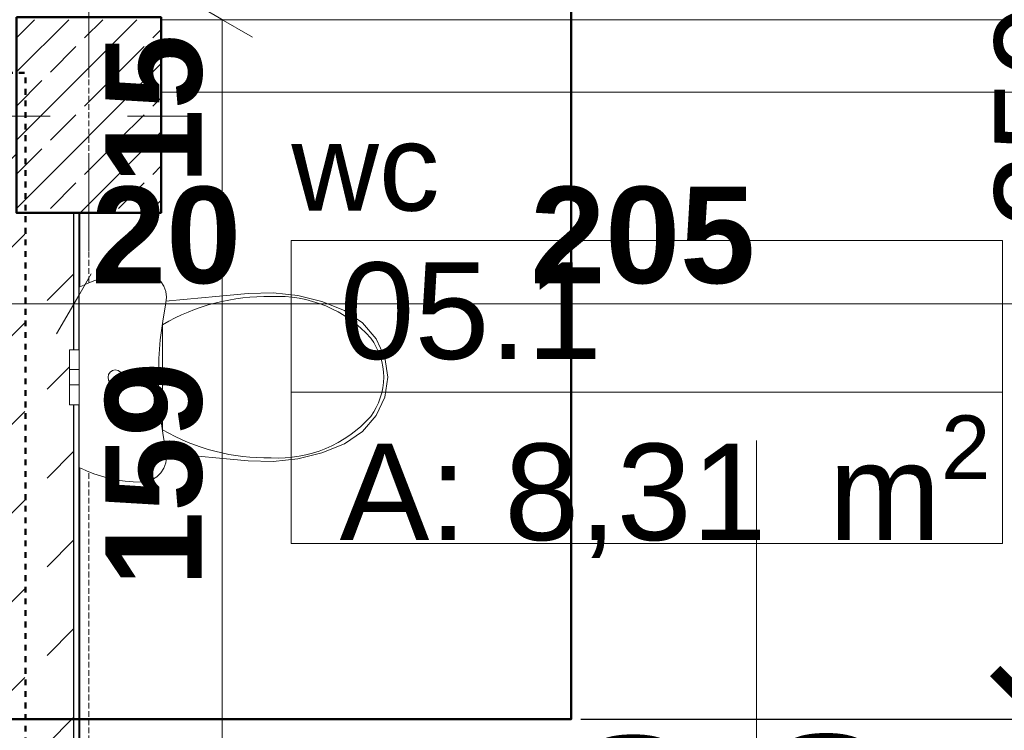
# Model space of a CAD drawing. Extents: x -7314 to 11761, y 144 to 9383.
# Tile 123 of 193: x 2415 to 2619, y 8610 to 8757. Entities that reach past the tile are written whole.
import ezdxf
from ezdxf.xclip import XClip

# ---------------------------------------------------------------- set-up
doc = ezdxf.new("R2010")
doc.units = 0
doc.header["$MEASUREMENT"] = 0
doc.header["$XCLIPFRAME"] = 0
for name, pattern in [('Krawędzie ukryte', [68, 48, -20]), ('Przerywana', [96, 48, -48]), ('Wipeout_Contour', [20000, 0, -20000])]:
    doc.linetypes.add(name, pattern=pattern)
for name, color, linetype in [('FORMA - Arch 01 - 220-A Ściany', 7, 'Continuous'), ('FORMA - Arch 01 - 410-K Osie', 7, 'Continuous'), ('FORMA - Arch 01 - 440-K Słupy', 7, 'Continuous'), ('FORMA - Arch 01 - 540-I Ogrzewanie', 7, 'Continuous'), ('FORMA - Arch 02 - Strefy', 7, 'Continuous'), ('FORMA - Arch 02 - Ściany zewnętrzne', 7, 'Continuous'), ('FORMA - Arch 04 - Wymiary ogólne', 7, 'Continuous')]:
    doc.layers.add(name, color=color, linetype=linetype)
doc.styles.add('STYL_AUTOMATYCZNY_2', font='arial.ttf')
doc.styles.add('STYL_AUTOMATYCZNY_9', font='arial.ttf')
doc.dimstyles.get("Standard").update_dxf_attribs({"dimtxt": 0.18, "dimasz": 0.18, "dimexe": 0.18, "dimexo": 0.0625, "dimgap": 0.09, "dimtad": 0, "dimtih": 1, "dimtoh": 1, "dimdec": 4, "dimzin": 0, "dimdsep": 46, "dimtxsty": 'Standard', "dimcen": 0.09, "dimadec": 0, "dimazin": 0, "dimtfac": 1, "dimtdec": 4, "dimtofl": 0, "dimtmove": 0, "dimatfit": 3, "dimfxl": 1, "dimtolj": 1, "dimtzin": 0, "dimarcsym": 0})
pattern_1 = [(0, (4185.3, -5972.398), (0, 7.5), [0, -7.5])]

# ---------------------------------------------------------------- blocks, each defined once
blk = doc.blocks.new('*X82')
at = {"layer": 'FORMA - Arch 01 - 220-A Ściany', "color": 7, "linetype": 'Continuous', "lineweight": 5, "ltscale": 0.025}
for p, q in [((2414.71, 8714.27), (2422.6, 8716.9)), ((2424.71, 8710.94), (2414.71, 8714.27)), ((2414.71, 8707.6), (2424.71, 8710.94)), ((2424.71, 8704.27), (2414.71, 8707.6)), ((2414.71, 8700.94), (2424.71, 8704.27)), ((2424.71, 8697.6), (2414.71, 8700.94)), ((2414.71, 8694.27), (2424.71, 8697.6)), ((2424.71, 8690.94), (2414.71, 8694.27)), ((2414.71, 8687.6), (2424.71, 8690.94)), ((2424.71, 8684.27), (2414.71, 8687.6)), ((2414.71, 8680.94), (2424.71, 8684.27)), ((2424.71, 8677.6), (2414.71, 8680.94)), ((2414.71, 8674.27), (2424.71, 8677.6)), ((2424.71, 8670.94), (2414.71, 8674.27)), ((2414.71, 8667.6), (2424.71, 8670.94)), ((2424.71, 8664.27), (2414.71, 8667.6)), ((2414.71, 8660.94), (2424.71, 8664.27)), ((2424.71, 8657.6), (2414.71, 8660.94)), ((2414.71, 8654.27), (2424.71, 8657.6)), ((2424.71, 8650.94), (2414.71, 8654.27)), ((2414.71, 8647.6), (2424.71, 8650.94)), ((2424.71, 8644.27), (2414.71, 8647.6)), ((2414.71, 8640.94), (2424.71, 8644.27)), ((2424.71, 8637.6), (2414.71, 8640.94)), ((2414.71, 8634.27), (2424.71, 8637.6)), ((2424.71, 8630.94), (2414.71, 8634.27)), ((2414.71, 8627.6), (2424.71, 8630.94)), ((2424.71, 8624.27), (2414.71, 8627.6)), ((2414.71, 8620.94), (2424.71, 8624.27)), ((2424.71, 8617.6), (2414.71, 8620.94)), ((2414.71, 8614.27), (2424.71, 8617.6)), ((2424.71, 8610.94), (2414.71, 8614.27)), ((2414.71, 8607.6), (2424.71, 8610.94)), ((2424.71, 8604.27), (2414.71, 8607.6)), ((2414.71, 8600.94), (2424.71, 8604.27)), ((2424.71, 8597.6), (2414.71, 8600.94)), ((2418.84, 8595.65), (2424.71, 8597.6))]:
    blk.add_line(p, q, dxfattribs=at)
blk = doc.blocks.new('Rysunek_1_1', base_point=(4185.3, -5972.4))
at = {"color": 254, "linetype": 'Wipeout_Contour', "lineweight": 0, "ltscale": 44778.306234}
blk.add_wipeout([(2479.44, 8756.9), (2427.21, 8756.9), (2427.21, 8347.9), (2630.47, 8347.9), (2630.47, 8756.9)], dxfattribs=at).dxf.layer = 'FORMA - Arch 02 - Strefy'
at = {"layer": 'FORMA - Arch 01 - 220-A Ściany', "color": 7, "linetype": 'Continuous', "lineweight": 15, "ltscale": 0.025}
blk.add_line((2567.47, 8669.68), (2567.47, 8578.05), dxfattribs=at)
at = {"layer": 'FORMA - Arch 02 - Strefy', "color": 7, "linetype": 'Continuous', "lineweight": 13, "ltscale": 0.025}
for p, q in [((2471.03, 8711.15), (2618.49, 8711.15)), ((2618.49, 8711.15), (2618.49, 8679.72)), ((2618.49, 8679.72), (2618.49, 8648.3)), ((2618.49, 8648.3), (2471.03, 8648.3))]:
    blk.add_line(p, q, dxfattribs=at)
at = {"layer": 'FORMA - Arch 01 - 220-A Ściany', "color": 7, "linetype": 'Continuous', "lineweight": 13, "char_height": 20, "attachment_point": 7, "rotation": 90, "style": 'STYL_AUTOMATYCZNY_2'}
for s, insert in [('\\A1;{\\pql;\\pt0;\\fArial|b0|i0|c238|p0;\\W1.000000;90\\fArial|b0|i0|c238|p0;\\W1.000000;\\A1{\\H.66x;\\S^  ;}\\fArial|b0|i0|c238|p0;\\W1.000000;\\fArial|b0|i0|c238|p0;\\W1.000000;}', (2557.8, 8578.79)), ('\\A1;{\\pql;\\pt0;\\fArial|b0|i0|c238|p0;\\W1.000000;200\\fArial|b0|i0|c238|p0;\\W1.000000;\\A1{\\H.66x;\\S^  ;}\\fArial|b0|i0|c238|p0;\\W1.000000;\\fArial|b0|i0|c238|p0;\\W1.000000;}', (2597.8, 8563.53))]:
    blk.add_mtext(s, dxfattribs=dict(at, insert=insert))
at = {"layer": 'FORMA - Arch 02 - Strefy', "color": 7, "linetype": 'Continuous', "lineweight": 13, "insert": (2481.03, 8674.87), "char_height": 20, "attachment_point": 1, "style": 'STYL_AUTOMATYCZNY_2'}
blk.add_mtext('\\A1;{\\pql;\\pt0,460;\\fArial|b0|i0|c238|p0;\\W1.000000;A: 8,31\\fArial|b0|i0|c238|p0;\\W1.000000;\\A1{\\H.66x;\\S^  ;}\\fArial|b0|i0|c238|p0;\\W1.000000; m\\fArial|b0|i0|c238|p0;\\W1.000000;\\A1{\\H.66x;\\S2^  ;}}', dxfattribs=at)
at = {"layer": 'FORMA - Arch 04 - Wymiary ogólne', "color": 154, "linetype": 'Continuous', "lineweight": 13, "insert": (2520.58, 8702), "char_height": 20, "width": 45.7634, "attachment_point": 7, "style": 'STYL_AUTOMATYCZNY_9'}
blk.add_mtext('\\A1;{\\pql;\\fArial|b1|i0|c238|p0;\\W1.000000;205}', dxfattribs=at)
at = {"color": 254, "linetype": 'Wipeout_Contour', "lineweight": 0, "ltscale": 35964.701854}
blk.add_wipeout([(2425.96, 8598.15), (2427.21, 8598.15), (2427.21, 8716.9), (2425.96, 8716.9)], dxfattribs=at).dxf.layer = 'FORMA - Arch 01 - 220-A Ściany'
at = {"color": 254, "linetype": 'Wipeout_Contour', "lineweight": 0, "ltscale": 36441.206816}
blk.add_wipeout([(2630.47, 8756.9), (2444.04, 8756.9), (2444.04, 8741.9), (2630.47, 8741.9)], dxfattribs=at).dxf.layer = 'FORMA - Arch 02 - Ściany zewnętrzne'
at = {"layer": 'FORMA - Arch 01 - 220-A Ściany', "linetype": 'Continuous', "lineweight": 5}
h = blk.add_hatch(dxfattribs=at)
h.set_pattern_fill('Gips_0001', style=0, pattern_type=2)
h.set_pattern_definition(pattern_1)
h.paths.add_polyline_path([(2425.96, 8598.15), (2427.21, 8598.15), (2427.21, 8716.9), (2425.96, 8716.9)])
at = {"layer": 'FORMA - Arch 01 - 220-A Ściany', "color": 7, "linetype": 'Continuous', "lineweight": 15, "ltscale": 0.025, "flags": 128}
blk.add_lwpolyline([(2427.21, 8598.15), (2427.21, 8716.9)], dxfattribs=at)
at = {"layer": 'FORMA - Arch 02 - Ściany zewnętrzne', "color": 7, "linetype": 'Continuous', "lineweight": 13, "ltscale": 0.025, "flags": 128}
for points in [[(2630.47, 8756.9), (2444.04, 8756.9)], [(2444.04, 8741.9), (2630.47, 8741.9)]]:
    blk.add_lwpolyline(points, dxfattribs=at)
at = {"layer": 'FORMA - Arch 04 - Wymiary ogólne', "color": 154, "linetype": 'Continuous', "lineweight": 13, "ltscale": 0.025}
blk.add_line((2450.47, 8760.51), (2462.97, 8753.29), dxfattribs=at)
at = {"color": 254, "linetype": 'Wipeout_Contour', "lineweight": 0, "ltscale": 35960.946564}
blk.add_wipeout([(2424.71, 8596.9), (2425.96, 8596.9), (2425.96, 8716.9), (2424.71, 8716.9)], dxfattribs=at).dxf.layer = 'FORMA - Arch 01 - 220-A Ściany'
at = {"layer": 'FORMA - Arch 01 - 220-A Ściany', "linetype": 'Continuous', "lineweight": 5}
h = blk.add_hatch(dxfattribs=at)
h.set_pattern_fill('Gips_0001', style=0, pattern_type=2)
h.set_pattern_definition(pattern_1)
h.paths.add_polyline_path([(2424.71, 8596.9), (2425.96, 8596.9), (2425.96, 8716.9), (2424.71, 8716.9)])
at = {"layer": 'FORMA - Arch 01 - 220-A Ściany', "color": 7, "linetype": 'Continuous', "lineweight": 13, "ltscale": 0.025}
blk.add_line((2425.96, 8596.9), (2425.96, 8716.9), dxfattribs=at)
at = {"color": 254, "linetype": 'Wipeout_Contour', "lineweight": 0, "ltscale": 35952.481231}
blk.add_wipeout([(2414.71, 8595.65), (2424.71, 8595.65), (2424.71, 8716.9), (2414.71, 8716.9)], dxfattribs=at).dxf.layer = 'FORMA - Arch 01 - 220-A Ściany'
at = {"color": 254, "linetype": 'Wipeout_Contour', "lineweight": 0, "ltscale": 35086.220211}
blk.add_wipeout([(2425.94, 8140.9), (2426.94, 8140.9), (2426.94, 8716.9), (2425.94, 8716.9)], dxfattribs=at).dxf.layer = 'FORMA - Arch 01 - 220-A Ściany'
at = {"layer": 'FORMA - Arch 01 - 220-A Ściany', "linetype": 'Continuous', "lineweight": 5}
h = blk.add_hatch(dxfattribs=at)
h.set_pattern_fill('Tynk_0001', style=0, pattern_type=2)
h.set_pattern_definition([(0, (4185.3, -5972.398), (0, 17.320508), [0, -10]), (0, (4190.3, -5963.738), (0, 17.320508), [0, -10])])
h.paths.add_polyline_path([(2425.94, 8140.9), (2426.94, 8140.9), (2426.94, 8716.9), (2425.94, 8716.9)])
at = {"layer": 'FORMA - Arch 01 - 220-A Ściany', "color": 7, "linetype": 'Continuous', "lineweight": 13, "ltscale": 0.025}
for p, q in [((2414.71, 8716.9), (2414.71, 8595.65)), ((2424.71, 8595.65), (2424.71, 8716.9))]:
    blk.add_line(p, q, dxfattribs=at)
at = {"color": 7, "linetype": 'Continuous', "lineweight": 13, "ltscale": 0.025}
blk.add_blockref('*X82', (0, 0), dxfattribs=at)
at = {"color": 254, "linetype": 'Wipeout_Contour', "lineweight": 0, "ltscale": 53240.548539}
blk.add_wipeout([(2405.94, 8160.9), (2425.94, 8160.9), (2425.94, 8716.9), (2414.04, 8716.9), (2414.04, 8735.9), (2405.94, 8735.9)], dxfattribs=at).dxf.layer = 'FORMA - Arch 01 - 220-A Ściany'
at = {"layer": 'FORMA - Arch 01 - 220-A Ściany', "linetype": 'Continuous', "lineweight": 5}
h = blk.add_hatch(dxfattribs=at)
h.set_pattern_fill('Beton_0001', style=0, pattern_type=2)
h.set_pattern_definition([(45, (4185.3, -5972.398), (-18.384776, 18.384776), [19.5, -6.5]), (45, (4185.3, -5954.013), (-18.384776, 18.384776), [19.5, -6.5])])
h.paths.add_polyline_path([(2405.94, 8160.9), (2425.94, 8160.9), (2425.94, 8716.9), (2414.04, 8716.9), (2414.04, 8735.9), (2405.94, 8735.9)])
at = {"layer": 'FORMA - Arch 01 - 220-A Ściany', "color": 7, "linetype": 'Continuous', "lineweight": 25, "ltscale": 0.025}
blk.add_line((2425.94, 8160.9), (2425.94, 8716.9), dxfattribs=at)
at = {"layer": 'FORMA - Arch 01 - 220-A Ściany', "color": 7, "linetype": 'Continuous', "lineweight": 13, "ltscale": 0.025, "flags": 128}
blk.add_lwpolyline([(2426.94, 8140.9), (2426.94, 8716.9)], dxfattribs=at)
at = {"layer": 'FORMA - Arch 04 - Wymiary ogólne', "color": 154, "linetype": 'Continuous', "lineweight": 13, "ltscale": 0.025}
blk.add_line((2425.94, 8698), (2405.94, 8698), dxfattribs=at)
at = {"color": 254, "linetype": 'Wipeout_Contour', "lineweight": 0, "ltscale": 36273.149192}
blk.add_wipeout([(2414.04, 8756.9), (2414.04, 8716.9), (2444.04, 8716.9), (2444.04, 8756.9)], dxfattribs=at).dxf.layer = 'FORMA - Arch 01 - 440-K Słupy'
at = {"color": 254, "linetype": 'Wipeout_Contour', "lineweight": 0, "ltscale": 36080.128076}
blk.add_wipeout([(2427.04, 8688.49), (2425.04, 8688.49), (2425.04, 8686.82), (2427.04, 8686.82)], dxfattribs=at).dxf.layer = 'FORMA - Arch 01 - 540-I Ogrzewanie'
at = {"color": 254, "linetype": 'Wipeout_Contour', "lineweight": 0, "ltscale": 36066.645844}
blk.add_wipeout([(2427.04, 8684.39), (2425.04, 8684.39), (2425.04, 8683.92), (2427.04, 8683.92)], dxfattribs=at).dxf.layer = 'FORMA - Arch 01 - 540-I Ogrzewanie'
at = {"layer": 'FORMA - Arch 01 - 440-K Słupy', "linetype": 'Continuous', "lineweight": 5}
h = blk.add_hatch(dxfattribs=at)
h.set_pattern_fill('beton_zbrojony_gęsty_0001', style=0, pattern_type=2)
h.set_pattern_definition([(45, (4185.3, -5972.398), (-7.071068, 7.071068), []), (45, (4181.764, -5968.863), (-7.071068, 7.071068), [7.5, -2.5])])
h.paths.add_polyline_path([(2414.04, 8756.9), (2414.04, 8716.9), (2444.04, 8716.9), (2444.04, 8756.9)])
at = {"color": 1, "linetype": 'Przerywana', "lineweight": 50, "ltscale": 0.025, "flags": 128}
blk.add_lwpolyline([(2043.98, 8150.9), (2415.94, 8150.9), (2415.94, 8745.9), (2043.98, 8745.9)], close=True, dxfattribs=at)
at = {"layer": 'FORMA - Arch 01 - 410-K Osie', "color": 7, "linetype": 'Krawędzie ukryte', "lineweight": 13, "ltscale": 0.025}
blk.add_line((2429.04, 5890.7), (2429.04, 8978.35), dxfattribs=at)
at = {"layer": 'FORMA - Arch 01 - 440-K Słupy', "color": 1, "linetype": 'Continuous', "lineweight": 13, "ltscale": 0.025}
for p, q in [((2429.04, 8744.9), (2429.04, 8764.9)), ((2421.04, 8736.9), (2406.04, 8736.9)), ((2437.04, 8736.9), (2452.04, 8736.9)), ((2429.04, 8728.9), (2429.04, 8708.9))]:
    blk.add_line(p, q, dxfattribs=at)
at = {"layer": 'FORMA - Arch 01 - 440-K Słupy', "color": 7, "linetype": 'Continuous', "lineweight": 25, "ltscale": 0.025, "flags": 128}
blk.add_lwpolyline([(2414.04, 8756.9), (2414.04, 8716.9), (2444.04, 8716.9), (2444.04, 8756.9)], dxfattribs=at)
at = {"layer": 'FORMA - Arch 01 - 440-K Słupy', "color": 1, "linetype": 'Continuous', "lineweight": 13, "ltscale": 0.025}
blk.add_point((2429.04, 8736.9), dxfattribs=at)
at = {"layer": 'FORMA - Arch 01 - 540-I Ogrzewanie', "color": 6, "linetype": 'Continuous', "lineweight": 15, "ltscale": 0.025}
blk.add_line((2427.04, 8688.49), (2425.04, 8688.49), dxfattribs=at)
at = {"layer": 'FORMA - Arch 04 - Wymiary ogólne', "color": 154, "linetype": 'Continuous', "lineweight": 13, "ltscale": 0.025}
blk.add_line((2425.94, 8707.37), (2425.94, 8688.62), dxfattribs=at)
at = {"layer": 'FORMA - Arch 04 - Wymiary ogólne', "color": 154, "linetype": 'Continuous', "lineweight": 13, "insert": (2452.72, 8722.78), "char_height": 20, "width": 30.509, "attachment_point": 7, "rotation": 90, "style": 'STYL_AUTOMATYCZNY_9'}
blk.add_mtext('\\A1;{\\pql;\\fArial|b1|i0|c238|p0;\\W1.000000;15}', dxfattribs=at)
at = {"color": 254, "linetype": 'Wipeout_Contour', "lineweight": 0, "ltscale": 36063.563846}
blk.add_wipeout([(2427.04, 8683.92), (2425.04, 8683.92), (2425.04, 8682.79), (2427.04, 8682.79)], dxfattribs=at).dxf.layer = 'FORMA - Arch 01 - 540-I Ogrzewanie'
at = {"color": 254, "linetype": 'Wipeout_Contour', "lineweight": 0, "ltscale": 36072.230296}
blk.add_wipeout([(2427.04, 8686.82), (2425.04, 8686.82), (2425.04, 8684.39), (2427.04, 8684.39)], dxfattribs=at).dxf.layer = 'FORMA - Arch 01 - 540-I Ogrzewanie'
at = {"color": 254, "linetype": 'Wipeout_Contour', "lineweight": 0, "ltscale": 36059.2053}
blk.add_wipeout([(2427.04, 8682.79), (2425.04, 8682.79), (2425.04, 8681.66), (2427.04, 8681.66)], dxfattribs=at).dxf.layer = 'FORMA - Arch 01 - 540-I Ogrzewanie'
at = {"layer": 'FORMA - Arch 01 - 540-I Ogrzewanie', "color": 6, "linetype": 'Continuous', "lineweight": 15, "ltscale": 0.025}
for p, q in [((2425.04, 8688.49), (2425.04, 8686.82)), ((2427.04, 8688.49), (2427.04, 8686.82)), ((2425.04, 8686.82), (2425.04, 8684.39)), ((2427.04, 8686.82), (2427.04, 8684.39)), ((2425.04, 8684.39), (2425.04, 8683.92)), ((2427.04, 8684.39), (2425.04, 8684.39)), ((2427.04, 8684.39), (2427.04, 8683.92)), ((2425.04, 8683.92), (2425.04, 8682.79)), ((2427.04, 8683.92), (2427.04, 8682.79))]:
    blk.add_line(p, q, dxfattribs=at)
at = {"color": 254, "linetype": 'Wipeout_Contour', "lineweight": 0, "ltscale": 36056.123381}
blk.add_wipeout([(2427.04, 8681.66), (2425.04, 8681.66), (2425.04, 8681.19), (2427.04, 8681.19)], dxfattribs=at).dxf.layer = 'FORMA - Arch 01 - 540-I Ogrzewanie'
at = {"color": 254, "linetype": 'Wipeout_Contour', "lineweight": 0, "ltscale": 36050.539057}
blk.add_wipeout([(2425.04, 8681.19), (2425.04, 8678.76), (2427.04, 8678.76), (2427.04, 8681.19)], dxfattribs=at).dxf.layer = 'FORMA - Arch 01 - 540-I Ogrzewanie'
at = {"layer": 'FORMA - Arch 01 - 540-I Ogrzewanie', "color": 6, "linetype": 'Continuous', "lineweight": 15, "ltscale": 0.025}
for p, q in [((2425.04, 8682.79), (2425.04, 8681.66)), ((2427.04, 8682.79), (2427.04, 8681.66)), ((2425.04, 8681.66), (2425.04, 8681.19)), ((2427.04, 8681.19), (2425.04, 8681.19)), ((2427.04, 8681.66), (2427.04, 8681.19))]:
    blk.add_line(p, q, dxfattribs=at)
at = {"color": 254, "linetype": 'Wipeout_Contour', "lineweight": 0, "ltscale": 36042.641802}
blk.add_wipeout([(2427.04, 8678.76), (2425.04, 8678.76), (2425.04, 8677.09), (2427.04, 8677.09)], dxfattribs=at).dxf.layer = 'FORMA - Arch 01 - 540-I Ogrzewanie'
at = {"layer": 'FORMA - Arch 01 - 540-I Ogrzewanie', "color": 6, "linetype": 'Continuous', "lineweight": 15, "ltscale": 0.025}
for p, q in [((2425.04, 8681.19), (2425.04, 8678.76)), ((2427.04, 8681.19), (2427.04, 8678.76)), ((2425.04, 8678.76), (2425.04, 8677.09)), ((2427.04, 8678.76), (2427.04, 8677.09)), ((2427.04, 8677.09), (2425.04, 8677.09))]:
    blk.add_line(p, q, dxfattribs=at)
at = {"color": 254, "linetype": 'Wipeout_Contour', "lineweight": 0, "ltscale": 171535.722575}
blk.add_wipeout([(2472.38, 8699.73), (2467.25, 8700.28), (2462.08, 8700.12), (2427.04, 8696.88), (2427.04, 8668.69), (2462.08, 8665.45), (2467.25, 8665.3), (2472.38, 8665.84), (2477.36, 8667.09), (2482.05, 8668.99), (2485.77, 8671.55), (2488.62, 8674.85), (2490.42, 8678.68), (2491.04, 8682.79), (2490.42, 8686.89), (2488.62, 8690.72), (2485.77, 8694.03), (2482.05, 8696.59), (2477.36, 8698.49)], dxfattribs=at).dxf.layer = 'FORMA - Arch 01 - 540-I Ogrzewanie'
at = {"layer": 'FORMA - Arch 01 - 540-I Ogrzewanie', "color": 6, "linetype": 'Continuous', "lineweight": 15, "ltscale": 0.025}
for p, q in [((2444.34, 8682.79), (2444.34, 8693.68)), ((2444.35, 8671.89), (2444.34, 8682.79))]:
    blk.add_line(p, q, dxfattribs=at)
at = {"layer": 'FORMA - Arch 01 - 540-I Ogrzewanie', "color": 6, "linetype": 'Continuous', "lineweight": 15, "ltscale": 0.025, "flags": 128}
blk.add_lwpolyline([(2472.38, 8699.73), (2477.36, 8698.49), (2482.05, 8696.59), (2485.77, 8694.03), (2488.62, 8690.72), (2490.42, 8686.89), (2491.04, 8682.79), (2490.42, 8678.68), (2488.62, 8674.85), (2485.77, 8671.55), (2482.05, 8668.99), (2477.36, 8667.09), (2472.38, 8665.84), (2467.25, 8665.3), (2462.08, 8665.45), (2427.04, 8668.69), (2427.04, 8696.88), (2462.08, 8700.12), (2467.25, 8700.28)], close=True, dxfattribs=at)
at = {"layer": 'FORMA - Arch 01 - 540-I Ogrzewanie', "color": 6, "linetype": 'Continuous', "lineweight": 15, "ltscale": 0.025}
for centre, major_axis, start_param, end_param in [((2465.83, 8656.98), (42.55, 0), 1.547181, 2.100201), ((2468.27, 8673.84), (25.71, 0), 0.725939, 1.626528), ((2476.32, 8682.71), (13.86, 0), 0.005861, 0.632505), ((2476.32, 8682.87), (13.86, 0), 5.650681, 6.277324), ((2468.27, 8691.73), (25.71, 0), 4.656662, 5.55725), ((2465.83, 8708.6), (42.55, 0), 4.182987, 4.736007)]:
    blk.add_ellipse(centre, major_axis=major_axis, ratio=0.999377, start_param=start_param, end_param=end_param, dxfattribs=at)
at = {"layer": 'FORMA - Arch 02 - Strefy', "color": 7, "linetype": 'Continuous', "lineweight": 13, "ltscale": 0.025}
for p, q in [((2471.03, 8679.72), (2471.03, 8711.15)), ((2618.49, 8679.72), (2471.03, 8679.72)), ((2471.03, 8679.72), (2618.49, 8679.72)), ((2471.03, 8648.3), (2471.03, 8679.72))]:
    blk.add_line(p, q, dxfattribs=at)
at = {"layer": 'FORMA - Arch 04 - Wymiary ogólne', "color": 154, "linetype": 'Continuous', "lineweight": 13, "ltscale": 0.025}
blk.add_line((2456.72, 8598.15), (2456.72, 8756.9), dxfattribs=at)
at = {"layer": 'FORMA - Arch 02 - Strefy', "color": 7, "linetype": 'Continuous', "lineweight": 13, "attachment_point": 1, "style": 'STYL_AUTOMATYCZNY_2'}
for s, insert, char_height in [('\\A1;{\\pql;\\pt0,460;\\fArial|b0|i0|c238|p0;\\W1.000000;wc\\fArial|b0|i0|c238|p0;\\W1.000000;\\A1{\\H.66x;\\S^  ;}\\fArial|b0|i0|c238|p0;\\W1.000000;\\fArial|b0|i0|c238|p0;\\W1.000000;\\A1{\\H.66x;\\S^  ;}}', (2471.03, 8735.32), 18), ('\\A1;{\\pql;\\pt0,460;\\fArial|b0|i0|c238|p0;\\W1.000000;05.1\\fArial|b0|i0|c238|p0;\\W1.000000;\\A1{\\H.66x;\\S^  ;}\\fArial|b0|i0|c238|p0;\\W1.000000;\\fArial|b0|i0|c238|p0;\\W1.000000;\\A1{\\H.66x;\\S^  ;}}', (2481.03, 8706.58), 20)]:
    blk.add_mtext(s, dxfattribs=dict(at, insert=insert, char_height=char_height))
at = {"color": 254, "linetype": 'Wipeout_Contour', "lineweight": 0, "ltscale": 369773.060498}
blk.add_wipeout([(2427.04, 8701.46), (2427.04, 8664.11), (2428.55, 8663.4), (2430.09, 8662.78), (2431.67, 8662.25), (2433.28, 8661.82), (2434.91, 8661.48), (2436.56, 8661.23), (2438.22, 8661.09), (2439.89, 8661.04), (2441.04, 8661.17), (2442.14, 8661.54), (2443.13, 8662.15), (2443.96, 8662.97), (2444.59, 8663.94), (2444.99, 8665.03), (2445.14, 8666.18), (2445.04, 8667.34), (2444.36, 8671.17), (2443.87, 8675.02), (2443.58, 8678.9), (2443.48, 8682.79), (2443.58, 8686.67), (2443.87, 8690.55), (2444.36, 8694.41), (2445.04, 8698.24), (2445.14, 8699.39), (2444.99, 8700.54), (2444.59, 8701.63), (2443.96, 8702.61), (2443.13, 8703.42), (2442.14, 8704.03), (2441.04, 8704.41), (2439.89, 8704.54), (2438.22, 8704.49), (2436.56, 8704.34), (2434.91, 8704.1), (2433.28, 8703.76), (2431.67, 8703.32), (2430.09, 8702.79), (2428.55, 8702.17)], dxfattribs=at).dxf.layer = 'FORMA - Arch 01 - 540-I Ogrzewanie'
at = {"layer": 'FORMA - Arch 01 - 540-I Ogrzewanie', "color": 6, "linetype": 'Continuous', "lineweight": 15, "ltscale": 0.025, "flags": 128}
blk.add_lwpolyline([(2427.04, 8701.46), (2428.55, 8702.17), (2430.09, 8702.79), (2431.67, 8703.32), (2433.28, 8703.76), (2434.91, 8704.1), (2436.56, 8704.34), (2438.22, 8704.49), (2439.89, 8704.54), (2441.04, 8704.41), (2442.14, 8704.03), (2443.13, 8703.42), (2443.96, 8702.61), (2444.59, 8701.63), (2444.99, 8700.54), (2445.14, 8699.39), (2445.04, 8698.24), (2444.36, 8694.41), (2443.87, 8690.55), (2443.58, 8686.67), (2443.48, 8682.79), (2443.58, 8678.9), (2443.87, 8675.02), (2444.36, 8671.17), (2445.04, 8667.34), (2445.14, 8666.18), (2444.99, 8665.03), (2444.59, 8663.94), (2443.96, 8662.97), (2443.13, 8662.15), (2442.14, 8661.54), (2441.04, 8661.17), (2439.89, 8661.04), (2438.22, 8661.09), (2436.56, 8661.23), (2434.91, 8661.48), (2433.28, 8661.82), (2431.67, 8662.25), (2430.09, 8662.78), (2428.55, 8663.4), (2427.04, 8664.11)], close=True, dxfattribs=at)
at = {"layer": 'FORMA - Arch 01 - 540-I Ogrzewanie', "color": 6, "linetype": 'Continuous', "lineweight": 15, "ltscale": 0.025}
blk.add_ellipse((2434.54, 8682.79), major_axis=(0, 1.5), ratio=0.999724, dxfattribs=at)
at = {"layer": 'FORMA - Arch 04 - Wymiary ogólne', "color": 154, "linetype": 'Continuous', "lineweight": 13, "ltscale": 0.025}
for p, q in [((2422.33, 8691.75), (2429.55, 8704.25)), ((2630.47, 8698), (2425.94, 8698))]:
    blk.add_line(p, q, dxfattribs=at)
at = {"layer": 'FORMA - Arch 04 - Wymiary ogólne', "color": 154, "linetype": 'Continuous', "lineweight": 13, "insert": (2429.55, 8702), "char_height": 20, "width": 30.509, "attachment_point": 7, "style": 'STYL_AUTOMATYCZNY_9'}
blk.add_mtext('\\A1;{\\pql;\\fArial|b1|i0|c238|p0;\\W1.000000;20}', dxfattribs=at)
at = {"layer": 'FORMA - Arch 04 - Wymiary ogólne', "color": 154, "linetype": 'Continuous', "lineweight": 13, "insert": (2452.72, 8639.38), "char_height": 20, "width": 45.7634, "attachment_point": 7, "rotation": 90, "style": 'STYL_AUTOMATYCZNY_9'}
blk.add_mtext('\\A1;{\\pql;\\fArial|b1|i0|c238|p0;\\W1.000000;159}', dxfattribs=at)
blk = doc.blocks.new('_ArchTick')
at = {"color": 0, "linetype": 'ByBlock', "transparency": 16777216, "const_width": 0.15}
blk.add_lwpolyline([(-0.5, -0.5), (0.5, 0.5)], dxfattribs=at)
blk = doc.blocks.new('*D467')
at = {"color": 0, "lineweight": -2}
for p, q in [((2531.04, 8861.9), (2627.14, 8861.9)), ((2626.96, 8861.9), (2626.96, 8780.13)), ((2626.96, 8611.9), (2626.96, 8693.67)), ((2531.04, 8611.9), (2627.14, 8611.9))]:
    blk.add_line(p, q, dxfattribs=at)
at = {"layer": 'Defpoints', "color": 0}
for p in [(2529.04, 8861.9), (2529.04, 8611.9), (2626.96, 8611.9)]:
    blk.add_point(p, dxfattribs=at)
at = {"color": 0, "linetype": 'ByBlock', "lineweight": -2, "xscale": 20, "yscale": 20, "zscale": 20}
for p, rotation in [((2626.96, 8861.9), 90), ((2626.96, 8611.9), 270)]:
    blk.add_blockref('_ArchTick', p, dxfattribs=dict(at, rotation=rotation))
at = {"color": 1, "lineweight": 20, "insert": (2626.96, 8736.9), "char_height": 20, "attachment_point": 5, "rotation": 90, "style": 'STYL_AUTOMATYCZNY_2'}
blk.add_mtext('\\A1;250', dxfattribs=at)

msp = doc.modelspace()

# ---------------------------------------------------------------- block references
at = {"lineweight": 20}
ref = msp.add_blockref('Rysunek_1_1', (4185.29965, -5972.39804), dxfattribs=at)
XClip(ref).set_block_clipping_path([(254.0251470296, 246.5573808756), (9689.7973583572, 9358.9497337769)])

# ---------------------------------------------------------------- next in the draw order: linework, layer by layer
at = {"lineweight": 50}
for points in [[(2529.04065, 8861.89689), (2529.04065, 8611.89689), (2329.04065, 8611.89689), (2329.04065, 8861.89689), (2529.04065, 8861.89689)], [(2414.04061, 8757.3969), (2414.04061, 8716.89689), (2444.04061, 8716.89689), (2444.04061, 8757.3969), (2414.04061, 8757.3969)]]:
    msp.add_lwpolyline(points, dxfattribs=at)

# ---------------------------------------------------------------- next in the draw order: dimensions: what is measured, and where the dimension line sits
at = {"lineweight": 20}
dim = msp.add_linear_dim(base=(2626.96127, 8611.89689), p1=(2529.04065, 8861.89689), p2=(2529.04065, 8611.89689), angle=90, dimstyle='Standard', override={"dimtxt": 20, "dimasz": 20, "dimexo": 2, "dimgap": 21, "dimdec": 0, "dimtxsty": 'STYL_AUTOMATYCZNY_2', "dimblk1": 'ArchTick', "dimblk2": 'ArchTick', "dimsah": 1, "dimclrt": 1}, dxfattribs=at)
dim.commit()
dim.dimension.update_dxf_attribs({"geometry": '*D467', "text_midpoint": (2626.96127, 8736.89689), "text_rotation": 90})

doc.saveas('drawing.dxf')
